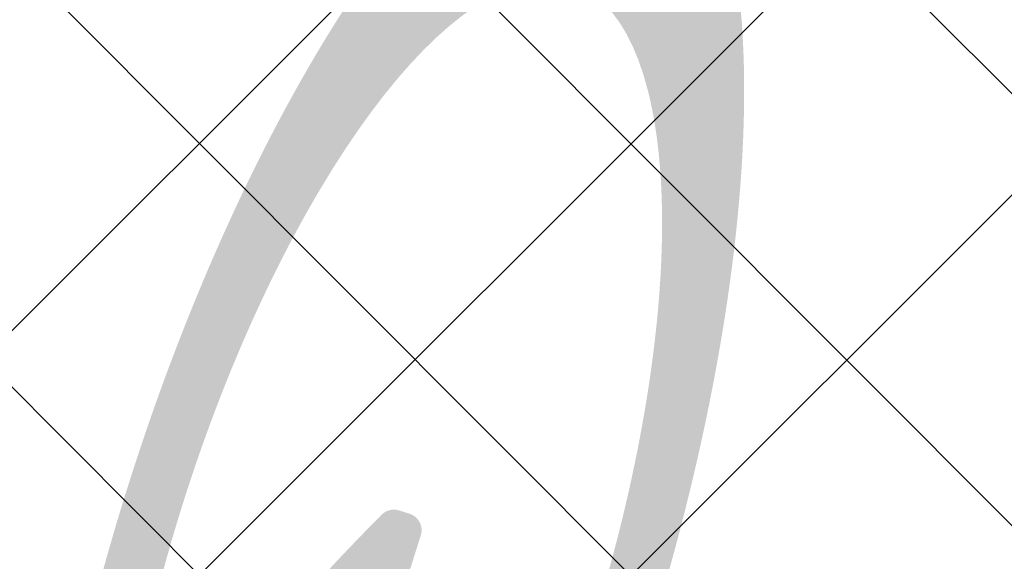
# Model space of a CAD drawing. Header units: metres. Extents: x 6599594 to 6600699, y 5687867 to 5691114.
# Tile 181 of 256: x 6599950.097 to 6599950.823, y 5688872.849 to 5688873.249. Entities that reach past the tile are written whole.
import ezdxf

# ---------------------------------------------------------------- set-up
doc = ezdxf.new("R2010")
doc.units = ezdxf.units.M
doc.header["$MEASUREMENT"] = 0
doc.linetypes.add('1', pattern=[0])
doc.layers.get('0').update_dxf_attribs({"color": 253, "linetype": 'CONTINUOUS', "lineweight": 13})
doc.layers.add('__gaPoziome', color=7, linetype='CONTINUOUS')
for name, color, linetype, lineweight in [('_kolor chodnik', 50, '1', 5), ('_kolor jezdnia', 4, '1', 0), ('_kolor pobocze', 211, '1', 5), ('_kolor zjazdy kostka', 7, '1', 5), ('_kolor ścieżka @ 1', 10, '1', 0)]:
    doc.layers.add(name, color=color, linetype=linetype, lineweight=lineweight)
pattern_1 = [(45, (0, 0), (-0.1414213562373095, 0.1414213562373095), []), (135, (0, 0), (-0.1414213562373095, -0.1414213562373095), [])]

# ---------------------------------------------------------------- blocks, each defined once
blk = doc.blocks.new('*U1225')
at = {"linetype": 'Continuous', "lineweight": 0}
h = blk.add_hatch(color=0, dxfattribs=at)
edge = h.paths.add_edge_path()
edge.add_ellipse((-0.3500000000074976, 0.5999999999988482), major_axis=(0, 0.6000000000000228), ratio=0.3333333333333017, start_angle=352.7756741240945, end_angle=347.298609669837)
edge.add_line((-0.2379739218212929, 1.097042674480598), (-0.2315602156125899, 1.156915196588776))
edge.add_line((-0.2315602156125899, 1.156915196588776), (0.0049111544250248, 0.6839724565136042))
edge.add_arc((-0.0171736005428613, 0.672930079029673), 0.0246915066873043, -6.480149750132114e-12, 26.56505117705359, ccw=False)
edge.add_line((0.007517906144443, 0.6729300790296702), (0.0075179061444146, 0.4246915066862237))
edge.add_arc((0.032209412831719, 0.4246915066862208), 0.0246915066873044, 180, 270.0000000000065)
edge.add_line((0.032209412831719, 0.3999999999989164), (0.0760291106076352, 0.3999999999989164))
edge.add_arc((0.0760291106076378, 0.4246915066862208), 0.0246915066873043, 269.9999999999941, 290.3551038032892)
edge.add_line((0.0846177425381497, 0.4015418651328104), (0.1583063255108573, 0.4288806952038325))
edge.add_ellipse((0.349999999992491, 0.5999999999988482), major_axis=(0, 0.6000000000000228), ratio=0.3333333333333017, start_angle=131.7543516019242, end_angle=366.2961051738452)
edge.add_line((0.2871538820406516, 1.169608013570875), (0.2152697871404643, 1.519009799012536))
edge.add_line((0.2152697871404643, 1.519009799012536), (0.2505309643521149, 1.76523323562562))
edge.add_line((0.2505309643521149, 1.76523323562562), (0.256238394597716, 1.765233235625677))
edge.add_line((0.256238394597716, 1.765233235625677), (0.271304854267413, 1.807733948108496))
edge.add_line((0.271304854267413, 1.807733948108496), (0.271304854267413, 1.863168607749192))
edge.add_line((0.271304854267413, 1.863168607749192), (0.1430894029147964, 1.863168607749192))
edge.add_line((0.1430894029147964, 1.863168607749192), (0.1368954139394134, 1.807733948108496))
edge.add_line((0.1368954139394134, 1.807733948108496), (0.2025543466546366, 1.765233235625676))
edge.add_line((0.2025543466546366, 1.765233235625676), (0.1848099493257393, 1.641330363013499))
edge.add_line((0.1848099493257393, 1.641330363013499), (-0.1796683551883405, 1.641330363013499))
edge.add_line((-0.1796683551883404, 1.641330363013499), (-0.1591600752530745, 1.832776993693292))
edge.add_spline(control_points=[(-0.1591600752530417, 1.832776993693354), (-0.1570904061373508, 1.839129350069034), (-0.1468880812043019, 1.858757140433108), (-0.1198635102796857, 1.861324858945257), (-0.1004585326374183, 1.863168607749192)], knot_values=[0, 0, 0, 0, 0.0202501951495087, 0.0718217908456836, 0.0718217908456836, 0.0718217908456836, 0.0718217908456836], degree=3, periodic=0)
edge.add_line((-0.1004585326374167, 1.863168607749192), (-0.0500000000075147, 1.863168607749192))
edge.add_line((-0.0500000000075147, 1.863168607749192), (-0.0500000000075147, 1.999999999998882))
edge.add_line((-0.0500000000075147, 1.999999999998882), (-0.1309817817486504, 1.999999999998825))
edge.add_spline(control_points=[(-0.13098178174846, 1.999999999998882), (-0.1393453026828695, 1.998699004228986), (-0.1489517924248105, 1.994455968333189), (-0.1568901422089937, 1.98915083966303)], knot_values=[0.0674842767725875, 0.0674842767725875, 0.0674842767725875, 0.0674842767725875, 0.0937358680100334, 0.0937358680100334, 0.0937358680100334, 0.0937358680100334], degree=3, periodic=0)
edge.add_arc((-0.1158451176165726, 1.918452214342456), 0.0817495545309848, 120.1378761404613, 168.8932970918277)
edge.add_line((-0.1960635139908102, 1.934200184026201), (-0.2789103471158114, 1.160817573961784))
h.paths.add_polyline_path([(-0.1948081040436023, 1.499999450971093), (0.1645697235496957, 1.499999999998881), (0.0499999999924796, 0.6999999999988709), (-0.2221906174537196, 1.244381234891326)], flags=16)
edge = h.paths.add_edge_path(flags=16)
edge.add_ellipse((-0.3500000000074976, 0.5999999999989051), major_axis=(0, -0.4499999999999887), ratio=0.3500721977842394, start_angle=172.4065935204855, end_angle=524.7460656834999, ccw=False)
edge.add_line((-0.293937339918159, 1.020539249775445), (-0.3245900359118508, 0.7343935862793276))
edge.add_arc((-0.3373168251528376, 0.7357569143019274), 0.0127996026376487, 322.797032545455, 353.88563826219, ccw=False)
edge.add_line((-0.3271219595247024, 0.7280177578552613), (-0.3593446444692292, 0.6855705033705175))
edge.add_arc((-0.3302445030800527, 0.6634799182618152), 0.0365350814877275, 142.7970325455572, 179.9999999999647)
edge.add_line((-0.3667795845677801, 0.6634799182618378), (-0.366779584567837, 0.5711774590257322))
edge.add_arc((-0.3539799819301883, 0.5711774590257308), 0.0127996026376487, 180, 270.0000000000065)
edge.add_line((-0.3539799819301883, 0.558377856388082), (-0.3459871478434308, 0.558377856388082))
edge.add_arc((-0.345987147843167, 0.5711774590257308), 0.0127996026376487, 269.9999999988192, 333.0194612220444)
edge.add_spline(control_points=[(-0.3345806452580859, 0.5653704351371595), (-0.3223100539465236, 0.5894730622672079), (-0.3007053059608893, 0.6324936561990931), (-0.2827209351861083, 0.6805993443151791), (-0.2801993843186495, 0.7028830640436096), (-0.2800171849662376, 0.7045650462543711)], knot_values=[0.0078877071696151, 0.0078877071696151, 0.0078877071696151, 0.0078877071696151, 0.089430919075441, 0.1528578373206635, 0.1580227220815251, 0.1580227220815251, 0.1580227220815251, 0.1580227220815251], degree=3, periodic=0)
edge.add_line((-0.2800171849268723, 0.7045650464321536), (-0.2531900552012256, 0.9549987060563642))
edge = h.paths.add_edge_path(flags=16)
edge.add_line((0.195220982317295, 1.379012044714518), (0.2489608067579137, 1.117802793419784))
edge.add_ellipse((0.349999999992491, 0.5999999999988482), major_axis=(0, 0.6000000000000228), ratio=0.3333333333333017, start_angle=371.0414200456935, end_angle=423.1107733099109)
edge.add_line((0.1527973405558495, 0.6999999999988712), (0.0979809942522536, 0.6999999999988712))
edge.add_line((0.0979809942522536, 0.6999999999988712), (0.195220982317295, 1.379012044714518))
edge = h.paths.add_edge_path(flags=16)
edge.add_ellipse((0.349999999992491, 0.5999999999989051), major_axis=(0, -0.4499999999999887), ratio=0.3500721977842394, start_angle=316.31798467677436, end_angle=596.9330963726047, ccw=False)
edge.add_line((0.2020913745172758, 0.4451251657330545), (0.3499999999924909, 0.4999999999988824))
edge.add_arc((0.2781116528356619, 0.5949437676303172), 0.1190892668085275, 307.1318264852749, 362.4333669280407)
edge.add_line((0.3970935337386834, 0.5999999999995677), (0.3970935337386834, 0.6753084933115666))
edge.add_arc((0.372402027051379, 0.6753084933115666), 0.0246915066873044, 0, 90)
edge.add_line((0.372402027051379, 0.699999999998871), (0.1964064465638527, 0.6999999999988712))

msp = doc.modelspace()

# ---------------------------------------------------------------- hatches: boundary and pattern name
at = {"layer": '_kolor chodnik'}
h = msp.add_hatch(dxfattribs=at)
h.set_pattern_fill('ANSI37', color=256, scale=1.6)
h.set_pattern_definition(pattern_1)
h.paths.add_polyline_path([(6599849.938171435, 5688542.085872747), (6599852.232147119, 5688548.938742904), (6599853.573135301, 5688548.489851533), (6599853.827082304, 5688549.248475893), (6599851.793849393, 5688549.929093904), (6599849.895278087, 5688548.982823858), (6599847.823506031, 5688542.793750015)])
edge = h.paths.add_edge_path()
edge.add_line((6600018.106075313, 5689087.454911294), (6600022.42781917, 5689091.229234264))
edge.add_line((6600022.42781917, 5689091.229234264), (6600020.233254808, 5689093.742094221))
edge.add_line((6600020.233254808, 5689093.742094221), (6600017.159471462, 5689091.057656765))
edge.add_arc((6600023.275194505, 5689085.385140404), 8.34143334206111, 137.1531558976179, 148.8016577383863)
edge.add_line((6600016.140105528, 5689089.706021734), (6600018.106075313, 5689087.454911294))
h.paths.add_polyline_path([(6600038.501784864, 5689187.59229436), (6600037.906968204, 5689187.700586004), (6600037.638296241, 5689186.224843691), (6600038.240083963, 5689186.115282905)])
h.paths.add_polyline_path([(6600069.098302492, 5689360.276020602), (6600068.321239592, 5689360.413462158), (6600068.064048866, 5689358.936495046), (6600068.836639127, 5689358.799546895)])
h.paths.add_polyline_path([(6600082.393785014, 5689362.950258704), (6600082.941124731, 5689366.103121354), (6600081.481377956, 5689366.361351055), (6600080.923159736, 5689363.210828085)])
h.paths.add_polyline_path([(6600074.022236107, 5689388.065861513), (6600072.983907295, 5689388.249860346), (6600072.723374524, 5689386.772538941), (6600073.760538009, 5689386.588865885)])
h.paths.add_polyline_path([(6600105.602402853, 5689486.45426531), (6600106.738797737, 5689489.760539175), (6600105.28818975, 5689490.281952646), (6600104.132785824, 5689486.965912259)])
h.paths.add_polyline_path([(6600132.519778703, 5689678.737346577), (6600131.636986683, 5689678.922259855), (6600131.330470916, 5689677.453953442), (6600132.212256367, 5689677.269208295)])
h.paths.add_polyline_path([(6600156.649397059, 5689798.7449027), (6600156.48800471, 5689797.95886096), (6600157.450195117, 5689797.757316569), (6600157.615023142, 5689798.542205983)])
h.paths.add_polyline_path([(6600189.055358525, 5689948.643107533), (6600187.902868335, 5689948.884512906), (6600187.600024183, 5689947.417400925), (6600188.748131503, 5689947.176379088)])
edge = h.paths.add_edge_path()
edge.add_line((6600204.459383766, 5690032.969035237), (6600204.153258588, 5690031.227801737))
edge.add_arc((6600202.328347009, 5690027.299936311), 4.331100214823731, 41.853001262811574, 65.08011546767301, ccw=False)
edge.add_arc((6600032.903931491, 5690051.979071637), 174.020003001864, 352.8070218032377, 353.495463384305)
edge.add_arc((6600202.372679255, 5690027.343587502), 5.999999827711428, 55.12102442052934, 69.64815978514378)
edge = h.paths.add_edge_path()
edge.add_line((6600205.046027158, 5690040.265402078), (6600204.972740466, 5690038.483452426))
edge.add_arc((6600203.986269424, 5690044.401803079), 5.999999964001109, 279.4630688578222, 294.9140560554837)
edge.add_line((6600206.513819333, 5690038.960158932), (6600206.607027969, 5690041.030672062))
edge.add_arc((6600203.986269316, 5690044.401803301), 4.270000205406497, 284.3702444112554, 307.86193139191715, ccw=False)
edge = h.paths.add_edge_path()
edge.add_arc((6600203.547470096, 5690044.558759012), 6.446878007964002, 324.43500910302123, 356.20133685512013, ccw=False)
edge.add_arc((6600203.986269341, 5690044.401803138), 6.000000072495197, 323.2169970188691, 357.4193489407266)
h.paths.add_polyline_path([(6600208.910055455, 5690121.713696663), (6600208.146285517, 5690121.748120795), (6600207.125602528, 5690121.794124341), (6600209.971605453, 5690121.665851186)])
edge = h.paths.add_edge_path()
edge.add_line((6600238.769818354, 5690481.648294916), (6600240.338176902, 5690490.87374652))
edge.add_line((6600240.338176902, 5690490.87374652), (6600241.251295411, 5690510.829461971))
edge.add_line((6600241.251295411, 5690510.829461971), (6600239.524022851, 5690510.928942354))
edge.add_line((6600239.524022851, 5690510.928942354), (6600238.633343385, 5690491.167757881))
edge.add_line((6600238.633343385, 5690491.167757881), (6600234.579716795, 5690467.661262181))
edge.add_line((6600234.579716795, 5690467.661262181), (6600234.449796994, 5690464.966873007))
edge.add_arc((6600242.443669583, 5690464.607462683), 8.001948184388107, 177.4256737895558, 268.2543056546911)
edge.add_line((6600242.199903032, 5690456.609228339), (6600242.216657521, 5690457.359274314))
edge.add_line((6600242.216657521, 5690457.359274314), (6600242.305257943, 5690458.836738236))
edge.add_arc((6600242.444504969, 5690464.607952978), 5.772894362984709, 177.0298084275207, 268.6178439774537, ccw=False)
edge.add_line((6600236.679365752, 5690464.907083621), (6600236.951876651, 5690470.95443634))
edge.add_line((6600236.951876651, 5690470.95443634), (6600238.15078669, 5690478.210832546))
edge.add_line((6600238.15078669, 5690478.210832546), (6600238.769818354, 5690481.648294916))
h.paths.add_polyline_path([(6600238.769818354, 5690481.648294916), (6600238.15078669, 5690478.210832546), (6600239.670056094, 5690477.930590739), (6600240.266710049, 5690481.376366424)])
edge = h.paths.add_edge_path()
edge.add_line((6600223.366500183, 5690460.339976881), (6600223.278629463, 5690457.997544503))
edge.add_arc((6600220.967166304, 5690465.656339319), 7.999999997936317, 286.7940807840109, 300.2738222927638)
edge.add_line((6600225.000231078, 5690458.747331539), (6600225.240084, 5690461.623695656))
edge.add_arc((6600221.105749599, 5690465.648640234), 5.76999998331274, 293.06724424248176, 315.7681070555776, ccw=False)
edge = h.paths.add_edge_path()
edge.add_arc((6600220.025145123, 5690444.676291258), 5.770000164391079, 37.996647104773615, 59.94382588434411, ccw=False)
edge.add_line((6600224.572175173, 5690448.22839199), (6600224.817793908, 5690451.081798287))
edge.add_arc((6600220.025145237, 5690444.676291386), 7.999999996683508, 53.19588653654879, 68.15166733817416)
edge.add_line((6600223.00235276, 5690452.101669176), (6600222.91504296, 5690449.670427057))
edge = h.paths.add_edge_path()
edge.add_arc((6600221.105749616, 5690465.648640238), 7.999999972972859, 328.0222308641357, 357.0132597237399)
edge.add_line((6600229.094882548, 5690465.23180147), (6600229.218816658, 5690467.593604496))
edge.add_line((6600229.218816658, 5690467.593604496), (6600228.218919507, 5690467.645774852))
edge.add_line((6600228.218919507, 5690467.645774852), (6600227.891778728, 5690461.411918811))
h.paths.add_polyline_path([(6600200.980142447, 5690012.236744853), (6600202.317278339, 5690011.956662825), (6600202.522293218, 5690012.935421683), (6600201.182321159, 5690013.216097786)])
h.paths.add_polyline_path([(6600196.457878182, 5689983.98337835), (6600195.202332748, 5689984.246370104), (6600194.899091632, 5689982.777335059), (6600196.150355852, 5689982.515240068)])
edge = h.paths.add_edge_path()
edge.add_line((6600112.305909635, 5689517.991018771), (6600112.691041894, 5689519.807934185))
edge.add_line((6600112.691041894, 5689519.807934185), (6600113.245521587, 5689522.423769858))
edge.add_line((6600113.245521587, 5689522.423769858), (6600111.553124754, 5689522.782507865))
edge.add_line((6600111.553124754, 5689522.782507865), (6600107.405864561, 5689503.21722655))
edge.add_line((6600107.405864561, 5689503.21722655), (6600099.494506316, 5689480.361667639))
edge.add_line((6600099.494506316, 5689480.361667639), (6600099.182814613, 5689478.891218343))
edge.add_arc((6600107.008997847, 5689477.232359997), 8.000059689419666, 168.0325629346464, 257.7529108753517)
edge.add_line((6600105.311960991, 5689469.414366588), (6600105.784990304, 5689471.593619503))
edge.add_arc((6600107.008927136, 5689477.232314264), 5.769999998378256, 168.0321375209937, 257.7533362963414, ccw=False)
edge.add_line((6600101.364343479, 5689478.42879883), (6600101.647245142, 5689479.76342708))
edge.add_line((6600101.647245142, 5689479.76342708), (6600104.132785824, 5689486.965912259))
edge.add_line((6600104.132785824, 5689486.965912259), (6600105.28818975, 5689490.281952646))
edge.add_line((6600105.28818975, 5689490.281952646), (6600108.240043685, 5689498.809726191))
edge.add_line((6600108.240043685, 5689498.809726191), (6600112.305909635, 5689517.991018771))
h.paths.add_polyline_path([(6600136.009573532, 5689645.499114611), (6600138.333647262, 5689645.012304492), (6600138.661671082, 5689646.578318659), (6600134.869459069, 5689647.372651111)])
at = {"layer": '_kolor jezdnia'}
h = msp.add_hatch(dxfattribs=at)
h.set_pattern_fill('ANSI37', color=4, scale=3.5)
h.set_pattern_definition([(45, (0, 0), (-0.3093592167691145, 0.3093592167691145), []), (135, (0, 0), (-0.3093592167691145, -0.3093592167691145), [])])
edge = h.paths.add_edge_path()
edge.add_line((6599833.066047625, 5688539.933393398), (6599850.649511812, 5688527.983462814))
edge.add_arc((6599857.337592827, 5688536.653968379), 10.95025544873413, 169.5012687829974, 232.3548431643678, ccw=False)
edge.add_arc((6599858.085851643, 5688536.618142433), 11.69295282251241, 162.2507788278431, 169.9967502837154, ccw=False)
edge.add_line((6599846.949484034, 5688540.182754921), (6599847.823506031, 5688542.793750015))
edge.add_line((6599847.823506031, 5688542.793750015), (6599849.895278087, 5688548.982823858))
edge.add_line((6599849.895278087, 5688548.982823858), (6599852.434748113, 5688556.56906746))
edge.add_line((6599852.434748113, 5688556.56906746), (6599928.48625871, 5688783.760284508))
edge.add_line((6599928.48625871, 5688783.760284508), (6599931.025728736, 5688791.34652811))
edge.add_line((6599931.025728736, 5688791.34652811), (6599996.657773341, 5688987.411326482))
edge.add_line((6599996.657773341, 5688987.411326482), (6599999.197243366, 5688994.997570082))
edge.add_line((6599999.197243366, 5688994.997570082), (6600021.930100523, 5689062.908193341))
edge.add_line((6600021.930100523, 5689062.908193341), (6600017.620224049, 5689067.371531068))
edge.add_line((6600017.620224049, 5689067.371531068), (6600016.714558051, 5689064.654078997))
edge.add_line((6600016.714558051, 5689064.654078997), (6600012.423620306, 5689051.835617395))
edge.add_line((6600012.423620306, 5689051.835617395), (6600009.884150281, 5689044.249373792))
edge.add_line((6600009.884150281, 5689044.249373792), (6599977.53516164, 5688947.612159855))
edge.add_line((6599977.53516164, 5688947.612159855), (6599974.995691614, 5688940.025916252))
edge.add_line((6599974.995691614, 5688940.025916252), (6599942.096912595, 5688841.746295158))
edge.add_line((6599942.096912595, 5688841.746295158), (6599939.557442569, 5688834.160051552))
edge.add_line((6599939.557442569, 5688834.160051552), (6599882.679288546, 5688664.246042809))
edge.add_line((6599882.679288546, 5688664.246042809), (6599880.139818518, 5688656.659799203))
edge.add_line((6599880.139818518, 5688656.659799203), (6599852.46454386, 5688573.984527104))
edge.add_line((6599852.46454386, 5688573.984527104), (6599842.470137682, 5688544.127903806))
edge.add_arc((6599835.706422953, 5688546.652910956), 7.219660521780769, 248.5480913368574, 339.52856074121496, ccw=False)
h.paths.add_polyline_path([(6600044.653202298, 5689172.271628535), (6600046.276244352, 5689181.431901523), (6600047.759199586, 5689189.801539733), (6600051.0603021, 5689208.432603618), (6600052.368792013, 5689215.817578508), (6600054.808584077, 5689229.587499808), (6600056.11707399, 5689236.972474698), (6600057.346666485, 5689243.912161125), (6600058.655146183, 5689251.297078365), (6600058.831439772, 5689252.292060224), (6600060.098987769, 5689259.445963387), (6600060.139929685, 5689259.677035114), (6600061.407468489, 5689266.830886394), (6600072.329030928, 5689328.470998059), (6600073.637511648, 5689335.855921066), (6600077.337304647, 5689356.73715072), (6600078.820259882, 5689365.106788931), (6600081.142794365, 5689378.214921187), (6600082.538516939, 5689386.092227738), (6600095.187867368, 5689457.483787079), (6600091.082877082, 5689465.8405575), (6600089.043088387, 5689454.328211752), (6600087.870641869, 5689447.711051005), (6600087.560133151, 5689445.958573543), (6600086.562151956, 5689440.326076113), (6600082.433200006, 5689417.022719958), (6600080.95024477, 5689408.65308175), (6600077.202698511, 5689387.502337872), (6600075.719743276, 5689379.132699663), (6600073.469199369, 5689366.430874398), (6600071.986244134, 5689358.061236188), (6600069.98686466, 5689346.776955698), (6600068.591142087, 5689338.899649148), (6600065.559290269, 5689321.78820693), (6600064.163567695, 5689313.910900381), (6600059.719426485, 5689288.828650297), (6600058.323703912, 5689280.951343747), (6600057.563846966, 5689276.662793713), (6600056.168124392, 5689268.785487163), (6600054.804920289, 5689261.091711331), (6600053.409197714, 5689253.21440478), (6600053.264817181, 5689252.399536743), (6600051.869094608, 5689244.522230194), (6600051.183555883, 5689240.653124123), (6600049.787833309, 5689232.775817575), (6600046.593849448, 5689214.749319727), (6600045.198126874, 5689206.872013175), (6600044.41754409, 5689202.466488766), (6600042.934588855, 5689194.096850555), (6600036.429952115, 5689157.38538759), (6600034.946996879, 5689149.01574938), (6600030.579776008, 5689124.367629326), (6600027.529365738, 5689107.151445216), (6600024.895072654, 5689094.014582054), (6600030.583685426, 5689094.264316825), (6600032.945013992, 5689106.191885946), (6600043.170247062, 5689163.901990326)])
edge = h.paths.add_edge_path()
edge.add_line((6600111.106812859, 5689535.144351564), (6600111.256844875, 5689535.85214863))
edge.add_line((6600111.256844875, 5689535.85214863), (6600112.915748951, 5689543.678261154))
edge.add_line((6600112.915748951, 5689543.678261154), (6600117.304772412, 5689564.384094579))
edge.add_line((6600117.304772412, 5689564.384094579), (6600119.067357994, 5689572.699339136))
edge.add_line((6600119.067357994, 5689572.699339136), (6600120.087667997, 5689577.512794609))
edge.add_line((6600120.087667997, 5689577.512794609), (6600121.642890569, 5689584.849775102))
edge.add_line((6600121.642890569, 5689584.849775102), (6600128.436769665, 5689616.900852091))
edge.add_line((6600128.436769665, 5689616.900852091), (6600129.991992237, 5689624.237832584))
edge.add_line((6600129.991992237, 5689624.237832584), (6600132.660554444, 5689636.827148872))
edge.add_line((6600132.660554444, 5689636.827148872), (6600133.208838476, 5689639.444704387))
edge.add_line((6600133.208838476, 5689639.444704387), (6600134.848957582, 5689647.274775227))
edge.add_line((6600134.848957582, 5689647.274775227), (6600138.97649476, 5689666.979995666))
edge.add_line((6600138.97649476, 5689666.979995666), (6600140.51410642, 5689674.320687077))
edge.add_line((6600140.51410642, 5689674.320687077), (6600145.209128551, 5689696.735129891))
edge.add_line((6600145.209128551, 5689696.735129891), (6600146.746740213, 5689704.075821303))
edge.add_line((6600146.746740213, 5689704.075821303), (6600151.462308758, 5689726.588354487))
edge.add_line((6600151.462308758, 5689726.588354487), (6600152.999920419, 5689733.929045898))
edge.add_line((6600152.999920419, 5689733.929045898), (6600155.244070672, 5689744.642813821))
edge.add_line((6600155.244070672, 5689744.642813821), (6600156.781682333, 5689751.983505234))
edge.add_line((6600156.781682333, 5689751.983505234), (6600161.635515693, 5689775.156126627))
edge.add_line((6600161.635515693, 5689775.156126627), (6600163.378142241, 5689783.475576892))
edge.add_line((6600163.378142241, 5689783.475576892), (6600163.850769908, 5689785.731942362))
edge.add_line((6600163.850769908, 5689785.731942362), (6600167.028500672, 5689800.902704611))
edge.add_line((6600167.028500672, 5689800.902704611), (6600179.49088801, 5689860.399222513))
edge.add_line((6600179.49088801, 5689860.399222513), (6600181.233514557, 5689868.718672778))
edge.add_line((6600181.233514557, 5689868.718672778), (6600181.84713393, 5689871.648144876))
edge.add_line((6600181.84713393, 5689871.648144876), (6600183.384745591, 5689878.988836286))
edge.add_line((6600183.384745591, 5689878.988836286), (6600184.935818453, 5689886.393792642))
edge.add_line((6600184.935818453, 5689886.393792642), (6600186.575937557, 5689894.223863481))
edge.add_line((6600186.575937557, 5689894.223863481), (6600194.05133812, 5689929.912074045))
edge.add_line((6600194.05133812, 5689929.912074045), (6600195.691457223, 5689937.742144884))
edge.add_line((6600195.691457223, 5689937.742144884), (6600202.915799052, 5689972.231779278))
edge.add_line((6600202.915799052, 5689972.231779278), (6600204.555918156, 5689980.061850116))
edge.add_line((6600204.555918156, 5689980.061850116), (6600206.062781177, 5689987.255744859))
edge.add_line((6600206.062781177, 5689987.255744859), (6600207.702900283, 5689995.085815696))
edge.add_line((6600207.702900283, 5689995.085815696), (6600210.232559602, 5690007.162628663))
edge.add_line((6600210.232559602, 5690007.162628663), (6600211.694938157, 5690014.144150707))
edge.add_arc((6600028.177652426, 5690052.584442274), 187.5000004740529, 348.1696294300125, 357.4195276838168)
edge.add_line((6600215.487522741, 5690044.142720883), (6600208.310270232, 5690026.480446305))
edge.add_arc((6600032.903933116, 5690051.97907145), 177.2500013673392, 348.1696294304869, 351.7289130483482, ccw=False)
edge.add_line((6600206.38894146, 5690015.640182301), (6600205.966941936, 5690013.625519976))
edge.add_line((6600205.966941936, 5690013.625519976), (6600204.326822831, 5690005.795449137))
edge.add_line((6600204.326822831, 5690005.795449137), (6600197.076961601, 5689971.183982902))
edge.add_line((6600197.076961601, 5689971.183982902), (6600195.334335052, 5689962.864532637))
edge.add_line((6600195.334335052, 5689962.864532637), (6600193.44722506, 5689953.855305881))
edge.add_line((6600193.44722506, 5689953.855305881), (6600191.909227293, 5689946.512771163))
edge.add_line((6600191.909227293, 5689946.512771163), (6600185.496844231, 5689915.899498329))
edge.add_line((6600185.496844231, 5689915.899498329), (6600183.856521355, 5689908.068454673))
edge.add_line((6600183.856521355, 5689908.068454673), (6600182.066605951, 5689899.523243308))
edge.add_line((6600182.066605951, 5689899.523243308), (6600180.32407057, 5689891.204228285))
edge.add_line((6600180.32407057, 5689891.204228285), (6600174.320344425, 5689862.541919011))
edge.add_line((6600174.320344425, 5689862.541919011), (6600172.577809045, 5689854.222903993))
edge.add_line((6600172.577809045, 5689854.222903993), (6600163.663810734, 5689811.666703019))
edge.add_line((6600163.663810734, 5689811.666703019), (6600162.023782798, 5689803.837067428))
edge.add_line((6600162.023782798, 5689803.837067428), (6600160.924220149, 5689798.587659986))
edge.add_line((6600160.924220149, 5689798.587659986), (6600159.279208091, 5689790.734229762))
edge.add_line((6600159.279208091, 5689790.734229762), (6600157.107250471, 5689780.365115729))
edge.add_line((6600157.107250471, 5689780.365115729), (6600155.462238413, 5689772.511685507))
edge.add_line((6600155.462238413, 5689772.511685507), (6600153.380318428, 5689762.572418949))
edge.add_line((6600153.380318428, 5689762.572418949), (6600151.735124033, 5689754.718118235))
edge.add_line((6600151.735124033, 5689754.718118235), (6600148.586504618, 5689739.686336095))
edge.add_line((6600148.586504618, 5689739.686336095), (6600146.885007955, 5689731.563243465))
edge.add_line((6600146.885007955, 5689731.563243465), (6600141.75088822, 5689707.052510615))
edge.add_line((6600141.75088822, 5689707.052510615), (6600140.110896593, 5689699.223048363))
edge.add_line((6600140.110896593, 5689699.223048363), (6600133.483561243, 5689667.583574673))
edge.add_line((6600133.483561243, 5689667.583574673), (6600131.860394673, 5689659.834436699))
edge.add_line((6600131.860394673, 5689659.834436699), (6600131.740984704, 5689659.26436315))
edge.add_line((6600131.740984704, 5689659.26436315), (6600130.117814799, 5689651.515209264))
edge.add_line((6600130.117814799, 5689651.515209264), (6600127.27873359, 5689637.961189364))
edge.add_line((6600127.27873359, 5689637.961189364), (6600126.924568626, 5689636.290366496))
edge.add_line((6600126.924568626, 5689636.290366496), (6600125.166244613, 5689627.995226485))
edge.add_line((6600125.166244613, 5689627.995226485), (6600118.009503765, 5689594.232298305))
edge.add_line((6600118.009503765, 5689594.232298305), (6600116.25117975, 5689585.937158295))
edge.add_line((6600116.25117975, 5689585.937158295), (6600113.665314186, 5689573.737975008))
edge.add_line((6600113.665314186, 5689573.737975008), (6600111.898534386, 5689565.402943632))
edge.add_line((6600111.898534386, 5689565.402943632), (6600104.889982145, 5689532.339115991))
edge.add_line((6600104.889982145, 5689532.339115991), (6600103.22663594, 5689524.492047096))
edge.add_line((6600103.22663594, 5689524.492047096), (6600096.623876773, 5689493.342605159))
edge.add_line((6600096.623876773, 5689493.342605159), (6600094.968986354, 5689485.535427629))
edge.add_line((6600094.968986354, 5689485.535427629), (6600094.300101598, 5689482.379870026))
edge.add_line((6600094.300101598, 5689482.379870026), (6600099.182814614, 5689478.891218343))
edge.add_line((6600099.182814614, 5689478.891218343), (6600099.494506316, 5689480.361667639))
edge.add_line((6600099.494506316, 5689480.361667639), (6600111.106812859, 5689535.144351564))
edge = h.paths.add_edge_path()
edge.add_arc((6600239.213891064, 5690851.400367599), 10.00000000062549, -2.8342403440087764, 76.13703556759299, ccw=False)
edge.add_line((6600249.201658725, 5690850.905901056), (6600249.082723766, 5690848.503524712))
edge.add_line((6600249.082723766, 5690848.503524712), (6600247.016487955, 5690806.767468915))
edge.add_line((6600247.016487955, 5690806.767468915), (6600246.092398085, 5690789.152178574))
edge.add_line((6600246.092398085, 5690789.152178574), (6600233.768116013, 5690572.015170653))
edge.add_line((6600233.768116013, 5690572.015170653), (6600228.959056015, 5690465.296202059))
edge.add_line((6600228.959056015, 5690465.296202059), (6600234.588724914, 5690465.017134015))
edge.add_line((6600234.588724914, 5690465.017134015), (6600239.262540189, 5690571.767576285))
edge.add_line((6600239.262540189, 5690571.767576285), (6600252.50503885, 5690806.400146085))
edge.add_line((6600252.50503885, 5690806.400146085), (6600254.569211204, 5690848.094521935))
edge.add_arc((6600262.559425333, 5690847.6989487), 7.999999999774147, 76.13703557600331, 177.1657596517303, ccw=False)
edge.add_line((6600264.476229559, 5690855.465921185), (6600241.609896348, 5690861.109083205))
edge = h.paths.add_edge_path()
edge.add_line((6600250.031475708, 5690451.625307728), (6600250.231741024, 5690455.772579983))
edge.add_line((6600250.231741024, 5690455.772579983), (6600246.257763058, 5690456.417303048))
edge.add_line((6600246.257763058, 5690456.417303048), (6600242.171761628, 5690456.61060902))
edge.add_arc((6600242.563100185, 5690464.586983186), 7.985968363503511, 176.9123644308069, 267.1911945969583, ccw=False)
edge.add_line((6600234.588724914, 5690465.017134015), (6600228.959056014, 5690465.296202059))
edge.add_arc((6600220.965133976, 5690465.657286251), 8.002072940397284, 267.8289300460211, 357.413716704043, ccw=False)
edge.add_line((6600220.661989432, 5690457.660957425), (6600212.406915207, 5690458.119572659))
edge.add_line((6600212.406915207, 5690458.119572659), (6600208.431872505, 5690457.817501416))
edge.add_line((6600208.431872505, 5690457.817501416), (6600208.233912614, 5690454.548331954))
edge.add_line((6600208.233912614, 5690454.548331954), (6600212.129565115, 5690453.127270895))
edge.add_line((6600212.129565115, 5690453.127270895), (6600218.640548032, 5690452.76554962))
edge.add_line((6600218.640548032, 5690452.76554962), (6600216.486747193, 5690452.885205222))
edge.add_line((6600216.486747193, 5690452.885205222), (6600220.468905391, 5690452.663974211))
edge.add_arc((6600220.025145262, 5690444.676291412), 7.99999997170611, -0.3386579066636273, 86.8201700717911, ccw=False)
edge.add_line((6600228.025005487, 5690444.629006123), (6600227.803602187, 5690439.649256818))
edge.add_line((6600227.803602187, 5690439.649256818), (6600226.885525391, 5690435.936828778))
edge.add_line((6600226.885525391, 5690435.936828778), (6600225.534849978, 5690405.967249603))
edge.add_line((6600225.534849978, 5690405.967249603), (6600226.115199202, 5690402.187514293))
edge.add_line((6600226.115199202, 5690402.187514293), (6600213.445139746, 5690121.008786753))
edge.add_line((6600213.445139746, 5690121.008786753), (6600213.352800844, 5690118.960058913))
edge.add_line((6600213.352800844, 5690118.960058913), (6600209.980184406, 5690044.131649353))
edge.add_arc((6600203.98626942, 5690044.401803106), 5.999999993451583, 257.4162346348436, 357.41934921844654, ccw=False)
edge.add_line((6600202.679069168, 5690038.545931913), (6600201.589735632, 5690033.666039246))
edge.add_line((6600201.589735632, 5690033.666039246), (6600203.67987942, 5690033.199458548))
edge.add_arc((6600202.372679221, 5690027.343587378), 5.999999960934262, -8.27108729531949, 77.41623506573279, ccw=False)
edge.add_line((6600208.310270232, 5690026.480446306), (6600215.487522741, 5690044.142720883))
edge.add_line((6600215.487522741, 5690044.142720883), (6600216.199687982, 5690059.9446614))
edge.add_line((6600216.199687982, 5690059.9446614), (6600216.537356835, 5690067.437056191))
edge.add_line((6600216.537356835, 5690067.437056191), (6600223.893528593, 5690230.66011469))
edge.add_line((6600223.893528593, 5690230.66011469), (6600224.231197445, 5690238.152509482))
edge.add_line((6600224.231197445, 5690238.152509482), (6600233.507835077, 5690443.987992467))
edge.add_arc((6600241.499722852, 5690443.627812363), 7.999999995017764, 87.29208981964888, 177.4195277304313, ccw=False)
edge.add_line((6600241.877677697, 5690451.618879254), (6600246.021541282, 5690451.422886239))
edge.add_line((6600246.021541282, 5690451.422886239), (6600246.427694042, 5690451.44338883))
edge.add_line((6600246.427694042, 5690451.44338883), (6600246.79397003, 5690451.461878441))
edge.add_line((6600246.79397003, 5690451.461878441), (6600250.031475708, 5690451.625307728))
edge = h.paths.add_edge_path()
edge.add_line((6600007.33756506, 5689086.20374581), (6600006.980466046, 5689080.740822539))
edge.add_line((6600006.980466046, 5689080.740822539), (6600007.229745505, 5689080.720859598))
edge.add_line((6600007.229745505, 5689080.720859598), (6600008.093335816, 5689080.601653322))
edge.add_line((6600008.093335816, 5689080.601653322), (6600008.702681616, 5689080.53831051))
edge.add_arc((6600008.140193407, 5689070.554142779), 9.999999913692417, -18.557800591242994, 86.77547804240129, ccw=False)
edge.add_line((6600017.620224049, 5689067.371531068), (6600021.930100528, 5689062.908193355))
edge.add_arc((6599734.83819726, 5689159.011261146), 302.7499967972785, 341.4922000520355, 343.8640860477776)
edge.add_arc((6600034.895369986, 5689072.315877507), 9.581213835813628, 98.63328270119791, 164.5273290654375, ccw=False)
edge.add_line((6600033.457137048, 5689081.788529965), (6600033.832640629, 5689081.798737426))
edge.add_line((6600033.832640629, 5689081.798737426), (6600034.422462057, 5689082.05700874))
edge.add_line((6600034.422462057, 5689082.05700874), (6600036.833623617, 5689082.139040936))
edge.add_line((6600036.833623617, 5689082.139040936), (6600036.730225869, 5689087.148851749))
edge.add_line((6600036.730225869, 5689087.148851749), (6600036.579860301, 5689087.134303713))
edge.add_arc((6600036.479565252, 5689093.136286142), 6.002820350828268, 169.1687651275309, 270.9573417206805, ccw=False)
edge.add_line((6600030.583685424, 5689094.264316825), (6600024.895072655, 5689094.014582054))
edge.add_arc((6600015.200558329, 5689096.162123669), 9.929528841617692, 271.0943432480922, 347.5094668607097, ccw=False)
edge.add_arc((6600014.909438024, 5689089.646776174), 3.446070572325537, 264.4236009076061, 278.0194998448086, ccw=False)
edge.add_line((6600014.574573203, 5689086.217014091), (6600014.299554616, 5689086.232508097))
edge.add_line((6600014.299554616, 5689086.232508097), (6600010.474232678, 5689086.448019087))
edge.add_line((6600010.474232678, 5689086.448019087), (6600007.33756506, 5689086.20374581))
edge = h.paths.add_edge_path()
edge.add_line((6600105.490725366, 5689463.953528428), (6600106.927559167, 5689464.047234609))
edge.add_line((6600106.927559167, 5689464.047234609), (6600107.835, 5689468.66))
edge.add_line((6600107.835, 5689468.66), (6600105.311960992, 5689469.414366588))
edge.add_arc((6600107.008997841, 5689477.232359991), 8.000059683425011, 168.0325628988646, 257.75291091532, ccw=False)
edge.add_line((6600099.182814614, 5689478.891218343), (6600094.300101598, 5689482.379870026))
edge.add_arc((6600586.245114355, 5689378.104238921), 502.8750369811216, 168.032376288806, 169.9522165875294)
edge.add_line((6600091.082877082, 5689465.8405575), (6600095.187867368, 5689457.483787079))
edge.add_arc((6600103.065173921, 5689456.088064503), 8.000000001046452, 77.7533362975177, 169.9524553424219, ccw=False)
edge.add_line((6600104.762140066, 5689463.906012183), (6600105.490725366, 5689463.953528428))
at = {"layer": '_kolor pobocze'}
h = msp.add_hatch(dxfattribs=at)
h.set_pattern_fill('ANSI37', color=256, scale=1.6)
h.set_pattern_definition(pattern_1)
edge = h.paths.add_edge_path()
edge.add_line((6600035.926965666, 5689101.569442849), (6600036.046865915, 5689102.311543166))
edge.add_arc((6600058.171848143, 5689233.778275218), 133.3154772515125, 259.4578941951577, 260.4470163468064, ccw=False)
edge.add_line((6600033.780707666, 5689102.713067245), (6600032.142559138, 5689101.847662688))
edge.add_arc((6599734.838175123, 5689159.011266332), 302.7500195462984, 347.6801154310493, 349.11639019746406, ccw=False)
edge.add_arc((6600036.478170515, 5689093.133441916), 6.000000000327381, 167.68011541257, 271.5571101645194)
edge.add_line((6600036.64121064, 5689087.1356575), (6600036.730491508, 5689087.137804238))
edge.add_line((6600036.730491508, 5689087.137804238), (6600036.712463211, 5689087.887583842))
edge.add_line((6600036.712463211, 5689087.887583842), (6600036.559840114, 5689087.884077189))
edge.add_arc((6600036.482532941, 5689093.14290691), 5.259397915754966, 170.6455005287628, 270.8422131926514, ccw=False)
edge.add_arc((6600545.796425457, 5688991.216220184), 524.6691769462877, 167.9170060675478, 168.7028219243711, ccw=False)
edge.add_line((6600032.751078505, 5689101.044345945), (6600034.011432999, 5689101.917298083))
edge.add_line((6600034.011432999, 5689101.917298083), (6600035.926965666, 5689101.569442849))
edge = h.paths.add_edge_path()
edge.add_line((6600002.828843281, 5688994.032881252), (6600003.066918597, 5688994.74409159))
edge.add_line((6600003.066918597, 5688994.74409159), (6600001.227880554, 5688995.359703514))
edge.add_line((6600001.227880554, 5688995.359703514), (6600000.55876659, 5688996.702196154))
edge.add_line((6600000.55876659, 5688996.702196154), (6600022.641310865, 5689062.67011804))
edge.add_arc((6599734.838193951, 5689159.011262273), 303.5000002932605, 341.4922000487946, 343.8640860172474)
edge.add_arc((6600035.267451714, 5689072.092773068), 9.250000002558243, 91.55711016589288, 163.8640860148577, ccw=False)
edge.add_line((6600035.016098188, 5689081.339357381), (6600036.868703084, 5689081.389717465))
edge.add_line((6600036.868703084, 5689081.389717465), (6600036.850674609, 5689082.139504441))
edge.add_line((6600036.850674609, 5689082.139504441), (6600034.99571817, 5689082.089080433))
edge.add_arc((6600035.267451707, 5689072.092773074), 9.999999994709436, 91.55711014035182, 163.8640860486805)
edge.add_arc((6599734.838192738, 5689159.011262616), 302.7500015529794, 341.4922000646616, 343.8640860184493, ccw=False)
edge.add_line((6600021.930100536, 5689062.908193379), (6599999.748942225, 5688996.645678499))
edge.add_line((6599999.748942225, 5688996.645678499), (6600000.695212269, 5688994.747107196))
edge.add_line((6600000.695212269, 5688994.747107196), (6600002.828843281, 5688994.032881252))
h.paths.add_polyline_path([(6599971.7492186, 5688907.297112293), (6599971.084233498, 5688908.631320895), (6599997.822068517, 5688988.526766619), (6599999.164561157, 5688989.195880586), (6600001.003599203, 5688988.580268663), (6600001.241674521, 5688989.291479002), (6599999.108043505, 5688990.005704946), (6599997.209472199, 5688989.059434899), (6599970.270280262, 5688908.583087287), (6599971.216550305, 5688906.684515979), (6599973.350181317, 5688905.970290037), (6599973.588256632, 5688906.681500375)])
h.paths.add_polyline_path([(6599932.504667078, 5688790.060553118), (6599931.835553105, 5688791.403045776), (6599968.343406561, 5688900.4641754), (6599969.685899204, 5688901.133289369), (6599971.524937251, 5688900.517677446), (6599971.763012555, 5688901.228887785), (6599969.629381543, 5688901.94311373), (6599967.730810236, 5688900.996843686), (6599931.025728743, 5688791.34652811), (6599931.971998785, 5688789.447956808), (6599934.105629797, 5688788.73373086), (6599934.343705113, 5688789.4449412)])
at = {"layer": '_kolor zjazdy kostka'}
h = msp.add_hatch(dxfattribs=at)
h.set_pattern_fill('ANSI37', color=256, scale=1.6)
h.set_pattern_definition(pattern_1)
h.paths.add_polyline_path([(6600244.137440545, 5690813.934732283), (6600242.369522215, 5690814.022127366), (6600242.097568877, 5690808.528921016), (6600243.865482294, 5690808.441426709)])
h.paths.add_polyline_path([(6600247.012128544, 5690806.679412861), (6600247.442736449, 5690815.377295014), (6600247.393289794, 5690814.378518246), (6600247.113277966, 5690808.722537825)])
h.paths.add_polyline_path([(6600242.297085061, 5690788.088808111), (6600240.958726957, 5690788.155683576), (6600240.648818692, 5690782.664569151), (6600241.987258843, 5690782.599147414)])
h.paths.add_polyline_path([(6600245.558275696, 5690780.919298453), (6600246.037231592, 5690789.405686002), (6600244.985820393, 5690788.453468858), (6600244.612601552, 5690781.981345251)])
h.paths.add_polyline_path([(6600241.348405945, 5690723.711515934), (6600242.272017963, 5690722.691689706), (6600242.749709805, 5690731.155680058), (6600241.698138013, 5690730.203317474), (6600241.472690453, 5690726.27550499)])
h.paths.add_polyline_path([(6600225.772794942, 5690394.589141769), (6600224.731429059, 5690393.637598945), (6600224.461246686, 5690387.644646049), (6600225.412923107, 5690386.603142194)])
h.paths.add_polyline_path([(6600223.012390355, 5690333.280720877), (6600223.372595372, 5690341.272607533), (6600222.32835346, 5690340.318436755), (6600222.058239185, 5690334.324941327)])
h.paths.add_polyline_path([(6600215.496388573, 5690166.390602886), (6600215.856593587, 5690174.382489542), (6600214.812834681, 5690173.428760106), (6600214.542018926, 5690167.435062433)])
h.paths.add_polyline_path([(6600212.446537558, 5690121.053392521), (6600213.399499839, 5690120.010473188), (6600213.788744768, 5690128.503024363), (6600212.745135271, 5690127.54943145)])
h.paths.add_polyline_path([(6600209.977420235, 5690121.665589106), (6600210.225142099, 5690127.162117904), (6600207.346107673, 5690127.291879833), (6600207.119593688, 5690121.794395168)])
h.paths.add_polyline_path([(6600207.950178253, 5690070.725854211), (6600204.880846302, 5690070.828947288), (6600204.643784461, 5690065.333808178), (6600207.702521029, 5690065.204598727)])
h.paths.add_polyline_path([(6600200.981479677, 5690012.236464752), (6600199.969248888, 5690007.339980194), (6600201.282587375, 5690007.064882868), (6600202.31726072, 5690011.956666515)])
h.paths.add_polyline_path([(6600193.613960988, 5689970.406358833), (6600192.398010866, 5689970.660657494), (6600191.286205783, 5689965.274578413), (6600192.486379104, 5689965.023185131)])
h.paths.add_polyline_path([(6600189.061271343, 5689948.671423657), (6600189.98413328, 5689953.050774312), (6600188.818902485, 5689953.32186217), (6600187.908781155, 5689948.91282903)])
h.paths.add_polyline_path([(6600180.976201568, 5689915.317449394), (6600179.952861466, 5689910.421322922), (6600181.008474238, 5689910.200199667), (6600182.033843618, 5689915.09540201)])
h.paths.add_polyline_path([(6600176.508279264, 5689893.538690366), (6600177.476023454, 5689893.335973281), (6600178.603605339, 5689898.719146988), (6600177.636002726, 5689898.922290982)])
h.paths.add_polyline_path([(6600179.28182965, 5689859.401159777), (6600180.522246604, 5689860.211927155), (6600181.057490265, 5689860.561775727), (6600183.598022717, 5689860.029600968), (6600184.726606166, 5689865.412570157), (6600182.186324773, 5689865.943033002), (6600181.604764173, 5689866.832779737), (6600181.024456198, 5689867.720610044)])
h.paths.add_polyline_path([(6600160.200810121, 5689810.862606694), (6600159.232772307, 5689811.065842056), (6600158.207991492, 5689806.171529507), (6600159.175735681, 5689805.968812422)])
h.paths.add_polyline_path([(6600156.49391753, 5689797.987177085), (6600155.463416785, 5689793.068691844), (6600156.431160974, 5689792.865974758), (6600157.461419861, 5689797.784520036)])
edge = h.paths.add_edge_path()
edge.add_arc((6600173.111981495, 5689800.679690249), 5.999999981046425, 204.673115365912, 239.5411154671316, ccw=False)
edge.add_arc((6600173.162096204, 5689800.685330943), 6.047914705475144, 168.3203586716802, 204.5234866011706, ccw=False)
edge.add_line((6600167.239404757, 5689801.9096668), (6600163.651667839, 5689784.781499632))
edge.add_arc((6600169.524220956, 5689783.551410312), 5.999999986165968, 139.2146049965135, 168.1696294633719, ccw=False)
edge.add_arc((6600169.524220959, 5689783.551410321), 5.999999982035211, 96.80962310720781, 139.2146050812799, ccw=False)
edge.add_line((6600168.812796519, 5689789.509083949), (6600170.070461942, 5689795.507731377))
h.paths.add_polyline_path([(6600163.526364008, 5689776.866746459), (6600166.051243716, 5689776.337874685), (6600167.179826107, 5689781.720838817), (6600164.653945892, 5689782.249920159), (6600163.941148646, 5689783.340449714), (6600163.493329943, 5689784.025580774), (6600161.750703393, 5689775.706130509), (6600162.438017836, 5689776.155376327)])
h.paths.add_polyline_path([(6600152.614191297, 5689774.643430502), (6600153.639138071, 5689779.536616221), (6600152.646757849, 5689779.744928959), (6600151.646447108, 5689774.846147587)])
h.paths.add_polyline_path([(6600150.121074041, 5689767.466820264), (6600148.177624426, 5689758.16795459), (6600149.115997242, 5689757.971390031), (6600151.066362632, 5689767.268392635)])
h.paths.add_polyline_path([(6600142.970741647, 5689739.332500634), (6600141.888449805, 5689734.142420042), (6600144.036614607, 5689733.695518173), (6600145.123068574, 5689738.882330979)])
h.paths.add_polyline_path([(6600136.256357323, 5689701.052153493), (6600137.154085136, 5689700.864096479), (6600138.287960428, 5689706.274871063), (6600137.386492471, 5689706.464182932)])
h.paths.add_polyline_path([(6600130.081494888, 5689667.099389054), (6600129.212847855, 5689667.281639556), (6600128.083282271, 5689661.898895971), (6600128.953953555, 5689661.716447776)])
h.paths.add_polyline_path([(6600128.397394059, 5689659.030340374), (6600127.554144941, 5689659.207226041), (6600126.49340855, 5689653.810049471), (6600127.269860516, 5689653.647397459)])
h.paths.add_polyline_path([(6600134.990411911, 5689640.633636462), (6600137.30714639, 5689640.148363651), (6600138.339560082, 5689645.040620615), (6600136.015486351, 5689645.500958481), (6600135.435178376, 5689646.388788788), (6600134.8548704, 5689647.276619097), (6600133.214751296, 5689639.446548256), (6600134.102581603, 5689640.026856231)])
h.paths.add_polyline_path([(6600122.164164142, 5689634.294831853), (6600121.024067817, 5689628.914244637), (6600122.015114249, 5689628.705875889), (6600123.155614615, 5689634.086346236)])
h.paths.add_polyline_path([(6600114.54207576, 5689593.450769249), (6600113.493359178, 5689593.398339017), (6600112.364315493, 5689588.045694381), (6600113.29076438, 5689587.54753241)])
h.paths.add_polyline_path([(6600110.194543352, 5689572.941097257), (6600109.20781945, 5689573.148880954), (6600108.067717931, 5689567.768269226), (6600109.05014319, 5689567.535215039)])
h.paths.add_polyline_path([(6600119.083213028, 5689565.540446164), (6600119.089125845, 5689565.542290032), (6600121.462438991, 5689565.065690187), (6600122.598093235, 5689570.447168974), (6600120.229622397, 5689570.949214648), (6600119.651446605, 5689571.8119627), (6600119.073270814, 5689572.727655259), (6600117.310757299, 5689564.412754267)])
h.paths.add_polyline_path([(6600101.698666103, 5689532.937884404), (6600100.730666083, 5689533.141679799), (6600099.694214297, 5689528.250234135), (6600100.669121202, 5689528.045267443)])
h.paths.add_polyline_path([(6600094.064021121, 5689496.827028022), (6600093.080194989, 5689497.033910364), (6600092.036590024, 5689492.143967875), (6600093.038865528, 5689491.933250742)])
h.paths.add_polyline_path([(6600083.709836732, 5689453.74980843), (6600082.738586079, 5689448.336231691), (6600084.647281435, 5689448.027407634), (6600085.606840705, 5689453.416583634)])
h.paths.add_polyline_path([(6600084.434394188, 5689446.82589514), (6600083.348896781, 5689447.018140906), (6600082.567374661, 5689442.58660872), (6600083.649300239, 5689442.394910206)])
h.paths.add_polyline_path([(6600078.04194071, 5689410.721110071), (6600078.996952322, 5689416.137564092), (6600078.054833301, 5689416.304853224), (6600077.111232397, 5689410.886043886)])
h.paths.add_polyline_path([(6600072.911565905, 5689386.768652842), (6600071.960466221, 5689381.312635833), (6600072.800073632, 5689381.16322159), (6600073.766450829, 5689386.590709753)])
h.paths.add_polyline_path([(6600082.887400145, 5689379.432062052), (6600085.278102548, 5689379.03494316), (6600086.160383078, 5689383.956496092), (6600083.759726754, 5689384.355378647), (6600083.152078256, 5689385.224725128), (6600082.544429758, 5689386.094071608), (6600081.148707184, 5689378.216765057), (6600082.018053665, 5689378.824413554)])
h.paths.add_polyline_path([(6600080.731401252, 5689363.247695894), (6600080.041469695, 5689363.369939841), (6600079.433821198, 5689364.239286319), (6600078.8261727, 5689365.1086328), (6600077.343217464, 5689356.73899459), (6600078.212563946, 5689357.346643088), (6600079.081910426, 5689357.954291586), (6600081.429189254, 5689357.564866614), (6600082.388748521, 5689362.980514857)])
h.paths.add_polyline_path([(6600069.104215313, 5689360.304336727), (6600070.063917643, 5689365.720487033), (6600069.2708267, 5689365.861009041), (6600068.327152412, 5689360.441778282)])
h.paths.add_polyline_path([(6600066.550616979, 5689345.891799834), (6600065.546169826, 5689346.069805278), (6600064.677796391, 5689341.145792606), (6600065.678290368, 5689340.968483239)])
h.paths.add_polyline_path([(6600061.138656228, 5689321.077501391), (6600060.270282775, 5689316.15348863), (6600061.250715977, 5689315.979734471), (6600062.127590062, 5689320.902245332)])
h.paths.add_polyline_path([(6600055.325252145, 5689288.11325564), (6600054.456878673, 5689283.189242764), (6600055.410852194, 5689283.020177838), (6600056.283178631, 5689287.917022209)])
h.paths.add_polyline_path([(6600048.045675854, 5689182.819289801), (6600050.371939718, 5689182.407116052), (6600051.31444535, 5689187.67761207), (6600048.980409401, 5689188.064690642), (6600048.372760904, 5689188.934037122), (6600047.765112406, 5689189.803383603), (6600046.306982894, 5689181.603992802), (6600046.972918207, 5689182.069462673)])
h.paths.add_polyline_path([(6600040.943690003, 5689201.374141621), (6600039.339175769, 5689201.66987967), (6600038.429882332, 5689196.244216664), (6600039.984130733, 5689195.958493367)])
h.paths.add_polyline_path([(6600032.993704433, 5689156.473759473), (6600032.278185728, 5689156.600537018), (6600031.299242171, 5689151.188930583), (6600032.034145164, 5689151.058111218)])
h.paths.add_polyline_path([(6600026.309179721, 5689123.603833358), (6600025.417362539, 5689118.683970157), (6600026.271201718, 5689118.532684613), (6600027.143528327, 5689123.456001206)])
h.paths.add_polyline_path([(6600013.302986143, 5689054.462576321), (6600015.842456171, 5689062.048819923), (6600014.576741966, 5689061.417973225), (6600012.672139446, 5689055.728290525)])
h.paths.add_polyline_path([(6599974.547216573, 5688938.686171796), (6599977.086686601, 5688946.272415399), (6599975.820972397, 5688945.641568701), (6599973.916369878, 5688939.951886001)])
h.paths.add_polyline_path([(6599942.102825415, 5688841.748139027), (6599940.837111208, 5688841.117292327), (6599938.932508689, 5688835.427609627), (6599939.563355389, 5688834.161895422)])
h.paths.add_polyline_path([(6599882.685201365, 5688664.247886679), (6599881.419487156, 5688663.617039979), (6599879.514884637, 5688657.927357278), (6599880.145731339, 5688656.661643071)])
h.paths.add_polyline_path([(6599851.799762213, 5688549.930937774), (6599853.832995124, 5688549.250319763), (6599855.42016389, 5688553.991722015), (6599853.386930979, 5688554.672340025), (6599852.913795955, 5688555.621625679), (6599852.440660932, 5688556.570911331), (6599849.901190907, 5688548.984667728)])
h.paths.add_polyline_path([(6600233.581687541, 5690586.458647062), (6600234.520016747, 5690585.337735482), (6600234.976631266, 5690593.428266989), (6600233.922640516, 5690592.499827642)])
h.paths.add_polyline_path([(6600231.72837122, 5690526.750719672), (6600230.676277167, 5690525.793817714), (6600230.420013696, 5690519.782861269), (6600231.363586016, 5690518.655686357)])
h.paths.add_polyline_path([(6600237.577122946, 5690639.505119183), (6600236.516490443, 5690638.540451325), (6600236.176926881, 5690632.541599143), (6600237.1204992, 5690631.41442423)])
h.paths.add_polyline_path([(6600238.927801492, 5690681.139540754), (6600239.8637879, 5690680.021427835), (6600240.320411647, 5690688.112122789), (6600239.268317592, 5690687.155220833)])
h.paths.add_polyline_path([(6600218.12228406, 5690224.814875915), (6600217.079933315, 5690223.86243318), (6600216.809648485, 5690217.865326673), (6600217.762143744, 5690216.822918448)])
h.paths.add_polyline_path([(6600219.363739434, 5690274.535639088), (6600220.31588625, 5690273.493612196), (6600220.675810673, 5690281.480778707), (6600219.633750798, 5690280.528598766)])
h.paths.add_polyline_path([(6600168.759867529, 5689856.554734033), (6600169.729143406, 5689856.3516961), (6600170.857343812, 5689861.737822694), (6600169.889741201, 5689861.940966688)])
h.paths.add_polyline_path([(6600168.841833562, 5689852.115601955), (6600167.871405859, 5689852.319339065), (6600166.844894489, 5689847.425845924), (6600167.816759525, 5689847.221809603)])
at = {"layer": '_kolor ścieżka @ 1'}
h = msp.add_hatch(dxfattribs=at)
h.set_pattern_fill('ANSI37', color=10, scale=1.8)
h.set_pattern_definition([(45, (0, 0), (-0.1590990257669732, 0.1590990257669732), []), (135, (0, 0), (-0.1590990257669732, -0.1590990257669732), [])])
edge = h.paths.add_edge_path()
edge.add_line((6599877.145262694, 5688659.244027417), (6599854.614951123, 5688591.938475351))
edge.add_line((6599854.614951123, 5688591.938475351), (6599854.214414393, 5688589.387325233))
edge.add_line((6599854.214414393, 5688589.387325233), (6599839.435327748, 5688545.233719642))
edge.add_arc((6599834.523035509, 5688547.748213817), 5.518450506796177, 246.51508714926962, 332.8930934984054, ccw=False)
edge.add_line((6599832.323891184, 5688542.686883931), (6599836.925902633, 5688539.594394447))
edge.add_arc((6599835.881373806, 5688546.52869976), 7.012533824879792, 278.5661808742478, 339.9794081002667)
edge.add_line((6599842.470137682, 5688544.127903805), (6599857.359687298, 5688588.607952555))
edge.add_line((6599857.359687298, 5688588.607952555), (6599857.303782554, 5688591.591210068))
edge.add_line((6599857.303782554, 5688591.591210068), (6599879.508971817, 5688657.925513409))
edge.add_line((6599879.508971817, 5688657.925513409), (6599879.193548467, 5688658.558370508))
edge.add_line((6599879.193548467, 5688658.558370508), (6599877.145262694, 5688659.244027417))
h.paths.add_polyline_path([(6599879.193548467, 5688658.558370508), (6599879.508971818, 5688657.925513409), (6599881.413574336, 5688663.615196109), (6599880.780717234, 5688663.299772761), (6599878.732431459, 5688663.985429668), (6599877.145262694, 5688659.244027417)])
h.paths.add_polyline_path([(6599938.92659587, 5688835.425765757), (6599938.611172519, 5688836.058622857), (6599936.562886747, 5688836.744279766), (6599878.732431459, 5688663.985429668), (6599880.780717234, 5688663.299772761), (6599881.413574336, 5688663.615196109)])
h.paths.add_polyline_path([(6599974.364844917, 5688941.291630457), (6599974.049421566, 5688941.924487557), (6599972.001135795, 5688942.610144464), (6599936.562886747, 5688836.744279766), (6599938.611172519, 5688836.058622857), (6599938.92659587, 5688835.425765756)])
h.paths.add_polyline_path([(6599974.049421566, 5688941.924487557), (6599974.364844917, 5688941.291630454), (6600009.253303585, 5689045.515087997), (6600008.937880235, 5689046.147945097), (6600006.889594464, 5689046.833602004), (6599972.001135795, 5688942.610144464)])
h.paths.add_polyline_path([(6600008.937880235, 5689046.147945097), (6600009.253303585, 5689045.515087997), (6600011.157906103, 5689051.204770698), (6600010.525049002, 5689050.889347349), (6600008.476763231, 5689051.575004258), (6600006.889594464, 5689046.833602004)])
edge = h.paths.add_edge_path()
edge.add_arc((6599858.085851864, 5688536.618142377), 11.69295304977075, 162.2507788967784, 169.9967501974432)
edge.add_line((6599846.570656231, 5688538.649255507), (6599849.824991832, 5688528.706403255))
edge.add_line((6599849.824991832, 5688528.706403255), (6599853.13552, 5688528.731057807))
edge.add_line((6599853.13552, 5688528.731057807), (6599849.868997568, 5688538.728963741))
edge.add_line((6599849.868997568, 5688538.728963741), (6599850.886451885, 5688541.768438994))
edge.add_line((6599850.886451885, 5688541.768438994), (6599849.938171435, 5688542.085872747))
edge.add_line((6599849.938171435, 5688542.085872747), (6599847.823506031, 5688542.793750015))
edge.add_line((6599847.823506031, 5688542.793750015), (6599846.949484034, 5688540.182754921))
edge = h.paths.add_edge_path()
edge.add_arc((6600008.743460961, 5689068.123037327), 7.659999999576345, 341.4922000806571, 372.1491631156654)
edge.add_line((6600016.231900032, 5689069.735141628), (6600014.371922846, 5689078.374983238))
edge.add_arc((6600008.140193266, 5689070.554142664), 10.00000004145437, 51.45178747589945, 78.26461791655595)
edge.add_line((6600010.174112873, 5689080.345116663), (6600010.018184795, 5689077.57739322))
edge.add_arc((6600009.814745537, 5689075.098871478), 2.486856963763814, 14.594442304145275, 85.30763078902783, ccw=False)
edge.add_line((6600012.221360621, 5689075.725498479), (6600013.747330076, 5689068.63716722))
edge.add_line((6600013.747330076, 5689068.63716722), (6600013.596857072, 5689066.921144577))
edge.add_line((6600013.596857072, 5689066.921144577), (6600008.476763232, 5689051.575004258))
edge.add_line((6600008.476763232, 5689051.575004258), (6600010.525049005, 5689050.889347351))
edge.add_line((6600010.525049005, 5689050.889347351), (6600011.157906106, 5689051.204770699))
edge.add_line((6600011.157906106, 5689051.204770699), (6600016.007289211, 5689065.69149478))

# ---------------------------------------------------------------- block references
at = {"layer": '__gaPoziome', "color": 182, "rotation": 162.4183386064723}
msp.add_blockref('*U1225', (6599950.21568179, 5688873.52369745), dxfattribs=at)

doc.saveas('drawing.dxf')
